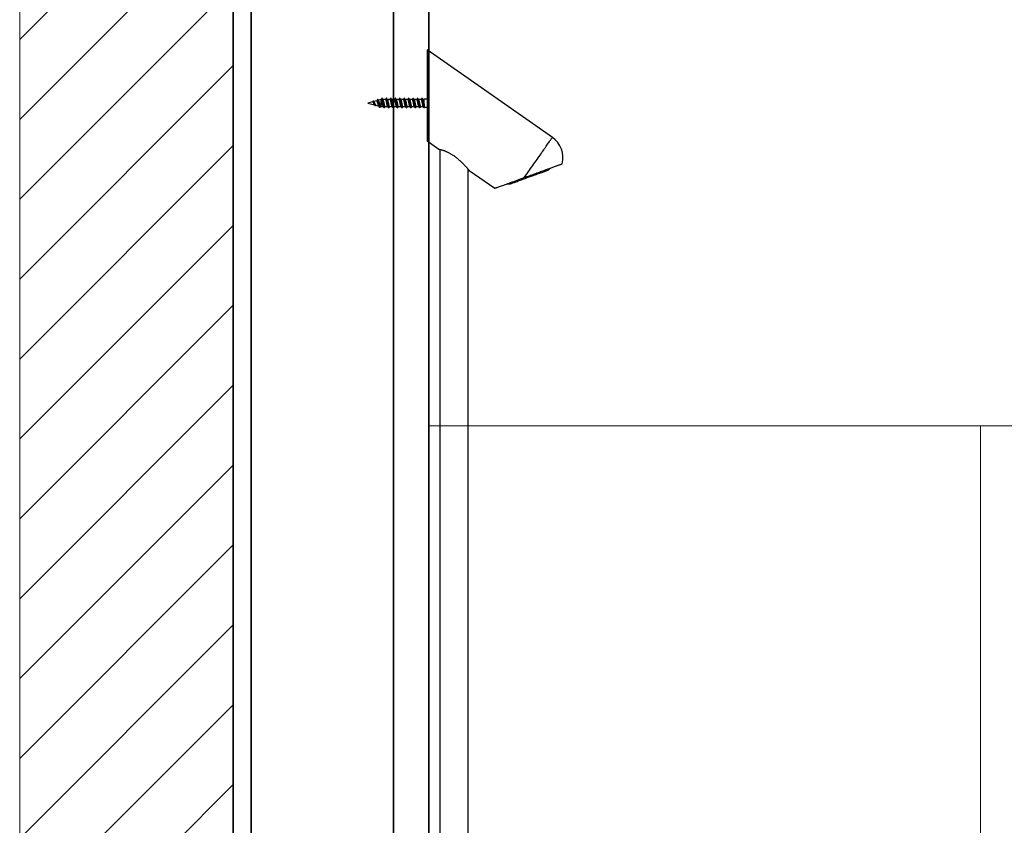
# Model space of a CAD drawing. Header units: millimetres. Extents: x 15214 to 140083, y -437840 to -79279.
# Tile 39 of 64: x 36692 to 36747, y -198257 to -198212. Entities that reach past the tile are written whole.
import ezdxf

# ---------------------------------------------------------------- set-up
doc = ezdxf.new("R2010")
doc.units = ezdxf.units.MM
for name, color, linetype, lineweight in [('0-ZABUDOWA GK-MDF', 54, 'Continuous', 35), ('1_POSADZKA PODZIAŁY', 151, 'Continuous', 0), ('A_wymiary', 7, 'Continuous', 5), ('Hatch', 4, 'Continuous', 5), ('Sciany', 2, 'Continuous', 35), ('WYMIAROWANIE', 1, 'Continuous', 13)]:
    doc.layers.add(name, color=color, linetype=linetype, lineweight=lineweight)
doc.layers.add('C-wypos-sanitarne', color=1, linetype='Continuous')

# ---------------------------------------------------------------- blocks, each defined once
blk = doc.blocks.new('ZESTAW PRYSZNICOWY BOK')
at = {"layer": 'C-wypos-sanitarne'}
for p, q in [((35952.71, -196231.78), (35882.3, -196182.47)), ((35882.3, -196182.47), (35882.3, -196233.74)), ((35851.66, -196211.76), (35849, -196212.47)), ((35849, -196212.47), (35852.77, -196213.48)), ((35851.8, -196211.52), (35851.58, -196211.78)), ((35852.42, -196211.83), (35852.21, -196211.55)), ((35854.01, -196211.13), (35852.25, -196211.6)), ((35853.39, -196213.91), (35853.54, -196213.69)), ((35853.4, -196213.65), (35855.12, -196214.11)), ((35856.46, -196210.47), (35854.84, -196210.91)), ((35856.06, -196214.36), (35856.46, -196214.47)), ((35856.52, -196210.47), (35856.46, -196210.47)), ((35856.46, -196214.47), (35856.46, -196210.47)), ((35856.46, -196214.47), (35857.7, -196214.47)), ((35859.02, -196210.47), (35857.45, -196210.47)), ((35858.63, -196214.47), (35860.2, -196214.47)), ((35861.52, -196210.47), (35859.95, -196210.47)), ((35861.13, -196214.47), (35862.7, -196214.47)), ((35864.02, -196210.47), (35862.45, -196210.47)), ((35863.63, -196214.47), (35865.2, -196214.47)), ((35866.52, -196210.47), (35864.95, -196210.47)), ((35866.13, -196214.47), (35867.7, -196214.47)), ((35869.02, -196210.47), (35867.45, -196210.47)), ((35868.63, -196214.47), (35870.2, -196214.47)), ((35871.52, -196210.47), (35869.95, -196210.47)), ((35871.13, -196214.47), (35872.7, -196214.47)), ((35874.02, -196210.47), (35872.45, -196210.47)), ((35873.63, -196214.47), (35875.2, -196214.47)), ((35876.52, -196210.47), (35874.95, -196210.47)), ((35876.13, -196214.47), (35877.7, -196214.47)), ((35879.02, -196210.47), (35877.45, -196210.47)), ((35878.63, -196214.47), (35880.2, -196214.47)), ((35880.53, -196210.47), (35879.95, -196210.47)), ((35880.7, -196210.17), (35880.53, -196210.47)), ((35880.53, -196212.56), (35880.53, -196210.47)), ((35882.3, -196210.17), (35880.7, -196210.17)), ((35880.7, -196214.3), (35880.7, -196210.17)), ((35880.96, -196214.77), (35880.7, -196215.22)), ((35880.96, -196214.77), (35882.3, -196214.77)), ((35882.3, -196233.74), (35888.9, -196238.37)), ((35889.4, -196238.47), (35889.4, -196694.44)), ((35905.4, -196694.48), (35905.4, -196249.68)), ((35905.9, -196250.27), (35920.32, -196260.37)), ((35950.18, -196250.14), (35951.52, -196249.01)), ((35927.09, -196257.91), (35928.84, -196257.91))]:
    blk.add_line(p, q, dxfattribs=at)
for points in [[(35936.92, -196254.33), (35937.5, -196253.5), (35938.09, -196252.66), (35938.69, -196251.81), (35939.29, -196250.95), (35939.89, -196250.09), (35940.5, -196249.22), (35941.1, -196248.36), (35941.71, -196247.49), (35942.31, -196246.63), (35942.91, -196245.78), (35943.5, -196244.93), (35944.08, -196244.1), (35944.66, -196243.27), (35945.23, -196242.46), (35945.78, -196241.67), (35946.32, -196240.9), (35946.85, -196240.14), (35947.36, -196239.41), (35947.86, -196238.71), (35948.34, -196238.02), (35948.79, -196237.37), (35949.23, -196236.75), (35949.65, -196236.15), (35950.04, -196235.59), (35950.41, -196235.07), (35950.75, -196234.58), (35951.07, -196234.12), (35951.36, -196233.7), (35951.63, -196233.32), (35951.86, -196232.99), (35952.07, -196232.69), (35952.25, -196232.43), (35952.4, -196232.21), (35952.53, -196232.04), (35952.62, -196231.91), (35952.68, -196231.82), (35952.71, -196231.78), (35952.71, -196231.78)], [(35940.83, -196253.54), (35940.8, -196253.55), (35940.66, -196253.6), (35940.49, -196253.67), (35940.28, -196253.74), (35940.04, -196253.83), (35939.78, -196253.93), (35939.51, -196254.02), (35939.24, -196254.12), (35938.98, -196254.22), (35938.74, -196254.3), (35938.53, -196254.38), (35938.35, -196254.44), (35938.22, -196254.49), (35938.19, -196254.51)], [(35940.83, -196253.54), (35941.56, -196253.28), (35942.27, -196253.02), (35942.98, -196252.76), (35943.66, -196252.51), (35944.33, -196252.27), (35944.97, -196252.03), (35945.59, -196251.81), (35946.18, -196251.6), (35946.74, -196251.39), (35947.26, -196251.2), (35947.75, -196251.03), (35948.19, -196250.86), (35948.6, -196250.72), (35948.96, -196250.58), (35949.28, -196250.47), (35949.55, -196250.37), (35949.77, -196250.29), (35949.95, -196250.22), (35950.08, -196250.18), (35950.15, -196250.15), (35950.18, -196250.14)], [(35920.32, -196260.37), (35920.33, -196260.37), (35920.38, -196260.35), (35920.48, -196260.31), (35920.63, -196260.26), (35920.83, -196260.18), (35921.08, -196260.09), (35921.37, -196259.99), (35921.72, -196259.86), (35922.11, -196259.72), (35922.55, -196259.56), (35923.03, -196259.38), (35923.56, -196259.19), (35924.13, -196258.98), (35924.75, -196258.76), (35925.4, -196258.52), (35926.1, -196258.27), (35926.83, -196258), (35927.6, -196257.72), (35928.41, -196257.43), (35929.24, -196257.12), (35930.11, -196256.8), (35931.01, -196256.48), (35931.94, -196256.14), (35932.89, -196255.79), (35933.87, -196255.44), (35934.87, -196255.07), (35935.89, -196254.7), (35936.92, -196254.33)], [(35928.84, -196257.91), (35928.87, -196257.9), (35928.94, -196257.87), (35929.07, -196257.82), (35929.24, -196257.76), (35929.47, -196257.68), (35929.74, -196257.58), (35930.06, -196257.46), (35930.42, -196257.33), (35930.83, -196257.18), (35931.27, -196257.02), (35931.76, -196256.84), (35932.28, -196256.65), (35932.84, -196256.45), (35933.43, -196256.24), (35934.05, -196256.01), (35934.69, -196255.78), (35935.36, -196255.53), (35936.04, -196255.29), (35936.74, -196255.03), (35937.46, -196254.77), (35938.19, -196254.51)]]:
    blk.add_lwpolyline(points, dxfattribs=at)
blk.add_arc((35944.68, -196243.24), 14, 346.3186, 55, dxfattribs=at)
for points, knots in [([(35856.85, -196209.81), (35856.75, -196209.98), (35856.62, -196210.2), (35856.48, -196210.42), (35856.45, -196210.47)], [0, 0, 0, 0, 0.745869, 1, 1, 1, 1]), ([(35858.3, -196215.12), (35858.28, -196215.16), (35858.22, -196215.25), (35858.13, -196215.21), (35858.04, -196215.03), (35857.94, -196214.7), (35857.85, -196214.24), (35857.75, -196213.69), (35857.66, -196213.06), (35857.56, -196212.4), (35857.47, -196211.74), (35857.37, -196211.13), (35857.28, -196210.59), (35857.18, -196210.16), (35857.09, -196209.86), (35856.99, -196209.72), (35856.91, -196209.7), (35856.86, -196209.8), (35856.85, -196209.83)], [0, 0, 0, 0, 0.047069, 0.112623, 0.178135, 0.243617, 0.309181, 0.37464, 0.440184, 0.505711, 0.571181, 0.636744, 0.702211, 0.767746, 0.833291, 0.898748, 0.96431, 1, 1, 1, 1]), ([(35857.52, -196210.59), (35857.44, -196210.46), (35857.28, -196210.19), (35857.12, -196209.93), (35857.04, -196209.79)], [0, 0, 0, 0, 0.497478, 1, 1, 1, 1]), ([(35859.35, -196209.81), (35859.25, -196209.97), (35859.12, -196210.19), (35858.98, -196210.41), (35858.95, -196210.47)], [0, 0, 0, 0, 0.739231, 1, 1, 1, 1]), ([(35860.79, -196215.14), (35860.76, -196215.18), (35860.7, -196215.25), (35860.61, -196215.18), (35860.51, -196214.96), (35860.42, -196214.59), (35860.32, -196214.11), (35860.23, -196213.53), (35860.13, -196212.89), (35860.04, -196212.23), (35859.94, -196211.58), (35859.85, -196210.98), (35859.75, -196210.47), (35859.66, -196210.07), (35859.56, -196209.81), (35859.47, -196209.71), (35859.4, -196209.71), (35859.36, -196209.8), (35859.35, -196209.82)], [0, 0, 0, 0, 0.057204, 0.123378, 0.189599, 0.255717, 0.321938, 0.38811, 0.454267, 0.520486, 0.586612, 0.652826, 0.719011, 0.78515, 0.851381, 0.917507, 0.983706, 1, 1, 1, 1]), ([(35860.02, -196210.59), (35859.94, -196210.46), (35859.78, -196210.2), (35859.62, -196209.93), (35859.55, -196209.8)], [0, 0, 0, 0, 0.497828, 1, 1, 1, 1]), ([(35861.85, -196209.8), (35861.79, -196209.91), (35861.68, -196210.1), (35861.53, -196210.34), (35861.47, -196210.45), (35861.46, -196210.47)], [0, 0, 0, 0, 0.521699, 0.913579, 1, 1, 1, 1]), ([(35863.3, -196215.13), (35863.29, -196215.14), (35863.25, -196215.23), (35863.18, -196215.24), (35863.09, -196215.14), (35862.99, -196214.87), (35862.89, -196214.48), (35862.8, -196213.97), (35862.7, -196213.37), (35862.61, -196212.72), (35862.51, -196212.06), (35862.42, -196211.42), (35862.32, -196210.84), (35862.23, -196210.35), (35862.13, -196209.99), (35862.04, -196209.77), (35861.94, -196209.69), (35861.88, -196209.77), (35861.85, -196209.81)], [0, 0, 0, 0, 0.0138957, 0.0798061, 0.1456314, 0.2115631, 0.2774111, 0.3432937, 0.4092122, 0.4750343, 0.5409618, 0.6068283, 0.6726892, 0.7386147, 0.8044389, 0.8703566, 0.9362419, 1, 1, 1, 1]), ([(35862.52, -196210.59), (35862.44, -196210.46), (35862.28, -196210.2), (35862.13, -196209.94), (35862.05, -196209.8)], [0, 0, 0, 0, 0.497763, 1, 1, 1, 1]), ([(35864.35, -196209.8), (35864.26, -196209.96), (35864.12, -196210.19), (35863.99, -196210.41), (35863.95, -196210.47)], [0, 0, 0, 0, 0.736438, 1, 1, 1, 1]), ([(35865.79, -196215.13), (35865.78, -196215.15), (35865.73, -196215.24), (35865.66, -196215.23), (35865.56, -196215.08), (35865.47, -196214.78), (35865.37, -196214.36), (35865.28, -196213.82), (35865.18, -196213.2), (35865.08, -196212.55), (35864.99, -196211.89), (35864.89, -196211.26), (35864.8, -196210.7), (35864.7, -196210.25), (35864.61, -196209.92), (35864.51, -196209.74), (35864.43, -196209.69), (35864.38, -196209.78), (35864.35, -196209.81)], [0, 0, 0, 0, 0.027471, 0.093788, 0.160002, 0.226289, 0.29258, 0.358789, 0.425105, 0.49133, 0.557602, 0.623912, 0.690111, 0.756423, 0.822666, 0.888922, 0.955233, 1, 1, 1, 1]), ([(35865.01, -196210.58), (35864.93, -196210.45), (35864.78, -196210.19), (35864.62, -196209.93), (35864.54, -196209.79)], [0, 0, 0, 0, 0.498328, 1, 1, 1, 1]), ([(35866.85, -196209.8), (35866.75, -196209.97), (35866.62, -196210.19), (35866.49, -196210.41), (35866.45, -196210.47)], [0, 0, 0, 0, 0.736385, 1, 1, 1, 1]), ([(35868.3, -196215.12), (35868.27, -196215.16), (35868.22, -196215.25), (35868.13, -196215.2), (35868.04, -196215.02), (35867.94, -196214.68), (35867.85, -196214.23), (35867.75, -196213.67), (35867.66, -196213.04), (35867.56, -196212.38), (35867.46, -196211.72), (35867.37, -196211.11), (35867.27, -196210.57), (35867.18, -196210.15), (35867.08, -196209.85), (35866.99, -196209.71), (35866.91, -196209.7), (35866.87, -196209.79), (35866.85, -196209.82)], [0, 0, 0, 0, 0.047931, 0.113869, 0.179773, 0.245637, 0.311589, 0.377433, 0.443356, 0.509278, 0.575132, 0.64108, 0.706938, 0.772854, 0.838786, 0.904629, 0.970578, 1, 1, 1, 1]), ([(35867.52, -196210.59), (35867.44, -196210.46), (35867.28, -196210.2), (35867.13, -196209.94), (35867.05, -196209.81)], [0, 0, 0, 0, 0.498162, 1, 1, 1, 1]), ([(35869.36, -196209.79), (35869.26, -196209.96), (35869.13, -196210.18), (35868.99, -196210.41), (35868.95, -196210.47)], [0, 0, 0, 0, 0.728374, 1, 1, 1, 1]), ([(35870.8, -196215.14), (35870.76, -196215.18), (35870.7, -196215.25), (35870.61, -196215.17), (35870.51, -196214.95), (35870.42, -196214.58), (35870.32, -196214.09), (35870.23, -196213.51), (35870.13, -196212.87), (35870.04, -196212.21), (35869.94, -196211.56), (35869.85, -196210.96), (35869.75, -196210.45), (35869.65, -196210.06), (35869.56, -196209.8), (35869.46, -196209.71), (35869.4, -196209.71), (35869.36, -196209.79), (35869.36, -196209.8)], [0, 0, 0, 0, 0.065498, 0.131722, 0.198002, 0.264177, 0.330452, 0.396685, 0.462888, 0.529173, 0.595353, 0.661627, 0.727869, 0.794064, 0.860349, 0.926536, 0.992789, 1, 1, 1, 1]), ([(35870.01, -196210.58), (35869.93, -196210.45), (35869.77, -196210.18), (35869.62, -196209.92), (35869.54, -196209.79)], [0, 0, 0, 0, 0.497855, 1, 1, 1, 1]), ([(35871.85, -196209.8), (35871.77, -196209.95), (35871.63, -196210.17), (35871.5, -196210.39), (35871.45, -196210.47)], [0, 0, 0, 0, 0.639382, 1, 1, 1, 1]), ([(35873.29, -196215.13), (35873.29, -196215.15), (35873.25, -196215.23), (35873.18, -196215.24), (35873.08, -196215.13), (35872.99, -196214.86), (35872.89, -196214.46), (35872.8, -196213.95), (35872.7, -196213.35), (35872.61, -196212.7), (35872.51, -196212.04), (35872.42, -196211.4), (35872.32, -196210.82), (35872.23, -196210.34), (35872.13, -196209.98), (35872.03, -196209.76), (35871.94, -196209.69), (35871.88, -196209.77), (35871.85, -196209.81)], [0, 0, 0, 0, 0.013885, 0.079923, 0.145871, 0.211927, 0.277904, 0.343904, 0.409956, 0.475896, 0.541944, 0.607942, 0.673925, 0.739976, 0.805925, 0.871965, 0.93798, 1, 1, 1, 1]), ([(35872.52, -196210.59), (35872.44, -196210.46), (35872.28, -196210.2), (35872.12, -196209.93), (35872.05, -196209.8)], [0, 0, 0, 0, 0.497893, 1, 1, 1, 1]), ([(35874.36, -196209.79), (35874.26, -196209.95), (35874.13, -196210.18), (35873.99, -196210.41), (35873.95, -196210.47)], [0, 0, 0, 0, 0.721815, 1, 1, 1, 1]), ([(35875.8, -196215.11), (35875.78, -196215.15), (35875.73, -196215.24), (35875.65, -196215.22), (35875.56, -196215.08), (35875.46, -196214.77), (35875.37, -196214.34), (35875.27, -196213.8), (35875.18, -196213.18), (35875.08, -196212.53), (35874.99, -196211.87), (35874.89, -196211.24), (35874.8, -196210.69), (35874.7, -196210.23), (35874.61, -196209.91), (35874.51, -196209.73), (35874.43, -196209.69), (35874.38, -196209.78), (35874.36, -196209.81)], [0, 0, 0, 0, 0.035402, 0.101548, 0.167591, 0.233705, 0.299825, 0.365864, 0.432002, 0.498059, 0.564165, 0.630296, 0.696326, 0.762465, 0.828544, 0.89462, 0.96076, 1, 1, 1, 1]), ([(35875.02, -196210.59), (35874.94, -196210.45), (35874.78, -196210.19), (35874.62, -196209.92), (35874.54, -196209.79)], [0, 0, 0, 0, 0.497509, 1, 1, 1, 1]), ([(35876.85, -196209.81), (35876.75, -196209.97), (35876.62, -196210.19), (35876.48, -196210.41), (35876.45, -196210.47)], [0, 0, 0, 0, 0.7383705, 1, 1, 1, 1]), ([(35878.29, -196215.13), (35878.27, -196215.17), (35878.21, -196215.25), (35878.13, -196215.2), (35878.03, -196215.01), (35877.94, -196214.67), (35877.84, -196214.21), (35877.75, -196213.64), (35877.65, -196213.01), (35877.56, -196212.35), (35877.46, -196211.7), (35877.37, -196211.09), (35877.27, -196210.56), (35877.18, -196210.14), (35877.08, -196209.84), (35876.99, -196209.71), (35876.91, -196209.71), (35876.86, -196209.8), (35876.85, -196209.83)], [0, 0, 0, 0, 0.045082, 0.111236, 0.177362, 0.24344, 0.309613, 0.375678, 0.441816, 0.507959, 0.574023, 0.640201, 0.706276, 0.7724, 0.838553, 0.904614, 0.97078, 1, 1, 1, 1]), ([(35877.52, -196210.59), (35877.44, -196210.46), (35877.28, -196210.2), (35877.12, -196209.93), (35877.05, -196209.8)], [0, 0, 0, 0, 0.49788, 1, 1, 1, 1]), ([(35879.35, -196209.8), (35879.26, -196209.96), (35879.12, -196210.19), (35878.99, -196210.41), (35878.95, -196210.47)], [0, 0, 0, 0, 0.7248808, 1, 1, 1, 1]), ([(35880.7, -196215.22), (35880.67, -196215.21), (35880.6, -196215.17), (35880.51, -196214.93), (35880.41, -196214.56), (35880.32, -196214.07), (35880.22, -196213.49), (35880.13, -196212.84), (35880.03, -196212.18), (35879.94, -196211.54), (35879.84, -196210.94), (35879.75, -196210.44), (35879.65, -196210.05), (35879.56, -196209.79), (35879.46, -196209.7), (35879.39, -196209.72), (35879.36, -196209.8), (35879.35, -196209.81)], [0, 0, 0, 0, 0.070744, 0.141551, 0.2123, 0.283087, 0.353854, 0.42459, 0.495412, 0.566125, 0.636922, 0.70772, 0.778434, 0.849257, 0.91998, 0.990764, 1, 1, 1, 1]), ([(35880.02, -196210.59), (35879.94, -196210.46), (35879.78, -196210.2), (35879.62, -196209.93), (35879.54, -196209.8)], [0, 0, 0, 0, 0.497589, 1, 1, 1, 1]), ([(35852.69, -196213.36), (35852.67, -196213.34), (35852.61, -196213.27), (35852.5, -196213.05), (35852.37, -196212.72), (35852.23, -196212.39), (35852.08, -196212.09), (35851.94, -196211.87), (35851.8, -196211.74), (35851.71, -196211.76), (35851.67, -196211.76)], [0, 0, 0, 0, 0.053216, 0.202675, 0.34687, 0.488921, 0.62679, 0.759441, 0.887842, 1, 1, 1, 1]), ([(35853.39, -196213.88), (35853.36, -196213.93), (35853.3, -196214.03), (35853.2, -196214.04), (35853.09, -196213.95), (35852.98, -196213.74), (35852.87, -196213.44), (35852.76, -196213.09), (35852.65, -196212.72), (35852.53, -196212.33), (35852.42, -196211.98), (35852.29, -196211.68), (35852.17, -196211.47), (35852.04, -196211.37), (35851.91, -196211.39), (35851.83, -196211.5), (35851.8, -196211.54)], [0, 0, 0, 0, 0.0641905, 0.1420749, 0.2202896, 0.2991759, 0.3783823, 0.4491989, 0.520518, 0.5920089, 0.6637958, 0.7355298, 0.8073262, 0.8788076, 0.9494642, 1, 1, 1, 1]), ([(35852.41, -196211.84), (35852.44, -196211.88), (35852.52, -196211.98), (35852.65, -196212.25), (35852.8, -196212.6), (35852.95, -196212.97), (35853.09, -196213.3), (35853.24, -196213.53), (35853.34, -196213.65), (35853.4, -196213.64), (35853.41, -196213.64)], [0, 0, 0, 0, 0.078397, 0.217451, 0.360353, 0.507987, 0.659971, 0.815398, 0.975614, 1, 1, 1, 1]), ([(35852.68, -196213.36), (35852.74, -196213.44), (35852.88, -196213.62), (35853.01, -196213.8), (35853.08, -196213.91)], [0, 0, 0, 0, 0.4468699, 1, 1, 1, 1]), ([(35854.36, -196210.53), (35854.25, -196210.71), (35854.12, -196210.92), (35853.97, -196211.11), (35853.95, -196211.14)], [0, 0, 0, 0, 0.832822, 1, 1, 1, 1]), ([(35855.07, -196214.03), (35855.06, -196214.01), (35855, -196213.92), (35854.9, -196213.65), (35854.77, -196213.19), (35854.64, -196212.65), (35854.51, -196212.12), (35854.38, -196211.65), (35854.25, -196211.31), (35854.13, -196211.12), (35854.05, -196211.14), (35854.02, -196211.14)], [0, 0, 0, 0, 0.042716, 0.174654, 0.303851, 0.430397, 0.554359, 0.675971, 0.795221, 0.912121, 1, 1, 1, 1]), ([(35855.82, -196214.9), (35855.82, -196214.9), (35855.79, -196214.99), (35855.72, -196215), (35855.61, -196214.92), (35855.5, -196214.64), (35855.4, -196214.26), (35855.31, -196213.79), (35855.21, -196213.26), (35855.11, -196212.68), (35855.01, -196212.1), (35854.9, -196211.55), (35854.8, -196211.07), (35854.69, -196210.7), (35854.58, -196210.47), (35854.47, -196210.4), (35854.39, -196210.49), (35854.35, -196210.54)], [0, 0, 0, 0, 0.002464, 0.082181, 0.162175, 0.242446, 0.310482, 0.378752, 0.447252, 0.516017, 0.585044, 0.654347, 0.72397, 0.79391, 0.864165, 0.934788, 1, 1, 1, 1]), ([(35854.95, -196211.08), (35854.93, -196211.05), (35854.81, -196210.87), (35854.7, -196210.69), (35854.6, -196210.54)], [0, 0, 0, 0, 0.187266, 1, 1, 1, 1]), ([(35854.94, -196211.08), (35854.95, -196211.1), (35855.01, -196211.16), (35855.12, -196211.45), (35855.26, -196211.92), (35855.41, -196212.5), (35855.55, -196213.09), (35855.67, -196213.54), (35855.76, -196213.85), (35855.83, -196214.05), (35855.9, -196214.2), (35855.98, -196214.31), (35856.03, -196214.36), (35856.06, -196214.36), (35856.06, -196214.36)], [0, 0, 0, 0, 0.024115, 0.144069, 0.266521, 0.391393, 0.518696, 0.648469, 0.713996, 0.781346, 0.848203, 0.916921, 0.985123, 1, 1, 1, 1]), ([(35855.07, -196214.03), (35855.16, -196214.17), (35855.35, -196214.46), (35855.53, -196214.75), (35855.62, -196214.9)], [0, 0, 0, 0, 0.507369, 1, 1, 1, 1]), ([(35855.82, -196214.9), (35855.9, -196214.77), (35856.01, -196214.6), (35856.12, -196214.43), (35856.15, -196214.39)], [0, 0, 0, 0, 0.754614, 1, 1, 1, 1]), ([(35857.63, -196214.36), (35857.61, -196214.32), (35857.57, -196214.24), (35857.5, -196214.05), (35857.43, -196213.81), (35857.36, -196213.53), (35857.29, -196213.23), (35857.23, -196212.89), (35857.16, -196212.55), (35857.09, -196212.21), (35857.02, -196211.87), (35856.95, -196211.55), (35856.88, -196211.26), (35856.81, -196211), (35856.75, -196210.79), (35856.68, -196210.62), (35856.61, -196210.52), (35856.55, -196210.47), (35856.52, -196210.48), (35856.52, -196210.48)], [0, 0, 0, 0, 0.05807, 0.118509, 0.180696, 0.24113, 0.303311, 0.363761, 0.425951, 0.486387, 0.548559, 0.609013, 0.671202, 0.731636, 0.793828, 0.854262, 0.916457, 0.980989, 1, 1, 1, 1]), ([(35857.51, -196210.59), (35857.52, -196210.6), (35857.56, -196210.65), (35857.61, -196210.79), (35857.68, -196210.99), (35857.75, -196211.25), (35857.82, -196211.54), (35857.88, -196211.86), (35857.95, -196212.2), (35858.02, -196212.54), (35858.09, -196212.88), (35858.16, -196213.22), (35858.23, -196213.52), (35858.29, -196213.8), (35858.36, -196214.04), (35858.43, -196214.23), (35858.5, -196214.37), (35858.57, -196214.46), (35858.61, -196214.46), (35858.63, -196214.47)], [0, 0, 0, 0, 0.025661, 0.085989, 0.148063, 0.208385, 0.270456, 0.330786, 0.392859, 0.453179, 0.515244, 0.575586, 0.637654, 0.697976, 0.760052, 0.820371, 0.88244, 0.942767, 1, 1, 1, 1]), ([(35857.63, -196214.36), (35857.69, -196214.45), (35857.85, -196214.71), (35858, -196214.98), (35858.1, -196215.14)], [0, 0, 0, 0, 0.370411, 1, 1, 1, 1]), ([(35858.3, -196215.14), (35858.39, -196214.99), (35858.52, -196214.77), (35858.65, -196214.55), (35858.7, -196214.47)], [0, 0, 0, 0, 0.663314, 1, 1, 1, 1]), ([(35860.14, -196214.36), (35860.12, -196214.34), (35860.09, -196214.29), (35860.03, -196214.14), (35859.96, -196213.93), (35859.89, -196213.67), (35859.83, -196213.37), (35859.76, -196213.05), (35859.69, -196212.71), (35859.62, -196212.37), (35859.55, -196212.03), (35859.48, -196211.7), (35859.42, -196211.39), (35859.35, -196211.12), (35859.28, -196210.88), (35859.21, -196210.7), (35859.14, -196210.56), (35859.08, -196210.48), (35859.03, -196210.48), (35859.02, -196210.47)], [0, 0, 0, 0, 0.032607, 0.094516, 0.154682, 0.216589, 0.276756, 0.338652, 0.398819, 0.460729, 0.520897, 0.582787, 0.642958, 0.704866, 0.765025, 0.826931, 0.887095, 0.949006, 1, 1, 1, 1]), ([(35860.01, -196210.58), (35860.03, -196210.62), (35860.08, -196210.7), (35860.14, -196210.88), (35860.21, -196211.11), (35860.28, -196211.38), (35860.35, -196211.69), (35860.42, -196212.02), (35860.48, -196212.36), (35860.55, -196212.7), (35860.62, -196213.04), (35860.69, -196213.36), (35860.76, -196213.66), (35860.83, -196213.92), (35860.9, -196214.14), (35860.96, -196214.3), (35861.03, -196214.42), (35861.09, -196214.47), (35861.12, -196214.47), (35861.13, -196214.46)], [0, 0, 0, 0, 0.052815, 0.114947, 0.17533, 0.237463, 0.297832, 0.35997, 0.42034, 0.48248, 0.542858, 0.60499, 0.665367, 0.727502, 0.787874, 0.849998, 0.910384, 0.972519, 1, 1, 1, 1]), ([(35860.13, -196214.36), (35860.19, -196214.46), (35860.35, -196214.72), (35860.51, -196214.99), (35860.61, -196215.15)], [0, 0, 0, 0, 0.373217, 1, 1, 1, 1]), ([(35860.79, -196215.15), (35860.87, -196215.02), (35861, -196214.79), (35861.14, -196214.57), (35861.2, -196214.47)], [0, 0, 0, 0, 0.582045, 1, 1, 1, 1]), ([(35862.63, -196214.36), (35862.63, -196214.36), (35862.61, -196214.33), (35862.56, -196214.22), (35862.5, -196214.04), (35862.43, -196213.79), (35862.36, -196213.52), (35862.29, -196213.21), (35862.22, -196212.88), (35862.15, -196212.53), (35862.09, -196212.19), (35862.02, -196211.85), (35861.95, -196211.54), (35861.88, -196211.24), (35861.81, -196210.99), (35861.74, -196210.78), (35861.67, -196210.62), (35861.61, -196210.51), (35861.55, -196210.47), (35861.52, -196210.48), (35861.52, -196210.48)], [0, 0, 0, 0, 0.001404, 0.061768, 0.123883, 0.184241, 0.246352, 0.30672, 0.368838, 0.429191, 0.491314, 0.551668, 0.613777, 0.674139, 0.736255, 0.796612, 0.858714, 0.919081, 0.981197, 1, 1, 1, 1]), ([(35862.52, -196210.59), (35862.52, -196210.6), (35862.55, -196210.64), (35862.61, -196210.77), (35862.67, -196210.98), (35862.74, -196211.23), (35862.81, -196211.52), (35862.88, -196211.84), (35862.95, -196212.18), (35863.02, -196212.52), (35863.09, -196212.87), (35863.15, -196213.2), (35863.22, -196213.51), (35863.29, -196213.79), (35863.36, -196214.03), (35863.43, -196214.22), (35863.5, -196214.36), (35863.56, -196214.45), (35863.61, -196214.47), (35863.63, -196214.47)], [0, 0, 0, 0, 0.019465, 0.081667, 0.142112, 0.204302, 0.264746, 0.326934, 0.387381, 0.449567, 0.510002, 0.572204, 0.632642, 0.694846, 0.755281, 0.817466, 0.877912, 0.94011, 1, 1, 1, 1]), ([(35862.63, -196214.36), (35862.7, -196214.47), (35862.86, -196214.73), (35863.01, -196214.99), (35863.1, -196215.14)], [0, 0, 0, 0, 0.429851, 1, 1, 1, 1]), ([(35863.3, -196215.14), (35863.37, -196215.01), (35863.51, -196214.78), (35863.64, -196214.56), (35863.7, -196214.47)], [0, 0, 0, 0, 0.591299, 1, 1, 1, 1]), ([(35865.14, -196214.37), (35865.13, -196214.34), (35865.09, -196214.29), (35865.03, -196214.13), (35864.96, -196213.91), (35864.89, -196213.65), (35864.82, -196213.36), (35864.75, -196213.03), (35864.69, -196212.7), (35864.62, -196212.35), (35864.55, -196212.01), (35864.48, -196211.68), (35864.41, -196211.38), (35864.34, -196211.1), (35864.28, -196210.87), (35864.21, -196210.69), (35864.14, -196210.56), (35864.07, -196210.48), (35864.03, -196210.48), (35864.02, -196210.48)], [0, 0, 0, 0, 0.03947, 0.099475, 0.161223, 0.221216, 0.282948, 0.342959, 0.404704, 0.464707, 0.52643, 0.586445, 0.648185, 0.708189, 0.769935, 0.829925, 0.891669, 0.951675, 1, 1, 1, 1]), ([(35865.01, -196210.57), (35865.03, -196210.61), (35865.07, -196210.68), (35865.14, -196210.87), (35865.21, -196211.1), (35865.28, -196211.37), (35865.34, -196211.67), (35865.41, -196212), (35865.48, -196212.34), (35865.55, -196212.69), (35865.62, -196213.02), (35865.69, -196213.35), (35865.75, -196213.64), (35865.82, -196213.91), (35865.89, -196214.12), (35865.96, -196214.3), (35866.03, -196214.41), (35866.09, -196214.47), (35866.12, -196214.46), (35866.13, -196214.46)], [0, 0, 0, 0, 0.057945, 0.11784, 0.179471, 0.239353, 0.300983, 0.360871, 0.422517, 0.482402, 0.544024, 0.603906, 0.665549, 0.725437, 0.787069, 0.846958, 0.908588, 0.968481, 1, 1, 1, 1]), ([(35865.14, -196214.37), (35865.2, -196214.46), (35865.35, -196214.72), (35865.51, -196214.99), (35865.61, -196215.15)], [0, 0, 0, 0, 0.374087, 1, 1, 1, 1]), ([(35865.79, -196215.15), (35865.87, -196215.02), (35866, -196214.79), (35866.14, -196214.56), (35866.2, -196214.47)], [0, 0, 0, 0, 0.5890389, 1, 1, 1, 1]), ([(35867.63, -196214.36), (35867.63, -196214.36), (35867.61, -196214.32), (35867.56, -196214.21), (35867.49, -196214.02), (35867.42, -196213.78), (35867.35, -196213.5), (35867.29, -196213.19), (35867.22, -196212.86), (35867.15, -196212.52), (35867.08, -196212.17), (35867.01, -196211.84), (35866.94, -196211.52), (35866.88, -196211.23), (35866.81, -196210.98), (35866.74, -196210.77), (35866.67, -196210.61), (35866.6, -196210.51), (35866.55, -196210.47), (35866.52, -196210.47), (35866.52, -196210.48)], [0, 0, 0, 0, 0.0016, 0.063857, 0.124361, 0.186625, 0.247123, 0.309382, 0.369888, 0.432155, 0.492637, 0.55489, 0.615413, 0.677659, 0.738172, 0.800425, 0.860927, 0.923186, 0.983692, 1, 1, 1, 1]), ([(35867.51, -196210.59), (35867.52, -196210.6), (35867.55, -196210.64), (35867.6, -196210.77), (35867.67, -196210.97), (35867.74, -196211.22), (35867.81, -196211.51), (35867.88, -196211.82), (35867.94, -196212.16), (35868.01, -196212.5), (35868.08, -196212.85), (35868.15, -196213.18), (35868.22, -196213.49), (35868.29, -196213.77), (35868.35, -196214.01), (35868.42, -196214.21), (35868.49, -196214.36), (35868.56, -196214.44), (35868.61, -196214.48), (35868.63, -196214.47), (35868.63, -196214.47)], [0, 0, 0, 0, 0.017982, 0.078369, 0.140494, 0.200871, 0.26299, 0.323364, 0.38551, 0.44587, 0.508006, 0.568377, 0.630516, 0.690892, 0.753021, 0.813393, 0.875522, 0.935901, 0.998033, 1, 1, 1, 1]), ([(35867.63, -196214.36), (35867.69, -196214.45), (35867.85, -196214.71), (35868, -196214.97), (35868.1, -196215.14)], [0, 0, 0, 0, 0.36996, 1, 1, 1, 1]), ([(35868.3, -196215.14), (35868.37, -196215.01), (35868.51, -196214.78), (35868.64, -196214.56), (35868.7, -196214.47)], [0, 0, 0, 0, 0.592546, 1, 1, 1, 1]), ([(35870.11, -196214.32), (35870.11, -196214.31), (35870.08, -196214.26), (35870.02, -196214.12), (35869.96, -196213.9), (35869.89, -196213.64), (35869.82, -196213.34), (35869.75, -196213.02), (35869.68, -196212.68), (35869.61, -196212.33), (35869.54, -196211.99), (35869.48, -196211.66), (35869.41, -196211.36), (35869.34, -196211.09), (35869.27, -196210.86), (35869.2, -196210.68), (35869.13, -196210.55), (35869.07, -196210.48), (35869.03, -196210.48), (35869.02, -196210.48)], [0, 0, 0, 0, 0.01857, 0.081823, 0.143291, 0.206547, 0.268007, 0.331261, 0.392738, 0.455981, 0.517453, 0.580694, 0.642164, 0.705422, 0.766877, 0.830129, 0.891593, 0.954849, 1, 1, 1, 1]), ([(35870.01, -196210.57), (35870.03, -196210.6), (35870.07, -196210.68), (35870.13, -196210.85), (35870.2, -196211.08), (35870.27, -196211.35), (35870.34, -196211.65), (35870.41, -196211.98), (35870.48, -196212.32), (35870.54, -196212.66), (35870.61, -196213.01), (35870.68, -196213.33), (35870.75, -196213.63), (35870.82, -196213.89), (35870.89, -196214.11), (35870.96, -196214.29), (35871.02, -196214.41), (35871.08, -196214.47), (35871.12, -196214.46), (35871.13, -196214.46)], [0, 0, 0, 0, 0.053143, 0.114814, 0.174738, 0.2364, 0.296314, 0.357982, 0.417924, 0.479575, 0.53951, 0.601158, 0.661093, 0.722762, 0.78268, 0.844341, 0.904269, 0.96594, 1, 1, 1, 1]), ([(35870.11, -196214.32), (35870.11, -196214.33), (35870.15, -196214.39), (35870.26, -196214.56), (35870.43, -196214.84), (35870.54, -196215.03), (35870.6, -196215.14)], [0, 0, 0, 0, 0.017062, 0.276691, 0.592053, 1, 1, 1, 1]), ([(35870.8, -196215.14), (35870.88, -196215.01), (35871.01, -196214.78), (35871.14, -196214.56), (35871.2, -196214.47)], [0, 0, 0, 0, 0.594287, 1, 1, 1, 1]), ([(35872.63, -196214.35), (35872.63, -196214.35), (35872.6, -196214.32), (35872.56, -196214.2), (35872.49, -196214.01), (35872.42, -196213.77), (35872.35, -196213.48), (35872.28, -196213.17), (35872.21, -196212.84), (35872.15, -196212.49), (35872.08, -196212.15), (35872.01, -196211.82), (35871.94, -196211.5), (35871.87, -196211.21), (35871.8, -196210.96), (35871.73, -196210.76), (35871.67, -196210.6), (35871.6, -196210.51), (35871.55, -196210.47), (35871.52, -196210.47), (35871.52, -196210.48)], [0, 0, 0, 0, 0.006251, 0.066735, 0.128978, 0.189457, 0.251689, 0.312172, 0.374405, 0.434882, 0.49712, 0.557609, 0.619847, 0.680327, 0.742572, 0.803044, 0.865277, 0.925759, 0.988, 1, 1, 1, 1]), ([(35872.51, -196210.58), (35872.52, -196210.59), (35872.55, -196210.63), (35872.6, -196210.75), (35872.67, -196210.96), (35872.74, -196211.2), (35872.8, -196211.49), (35872.87, -196211.8), (35872.94, -196212.14), (35873.01, -196212.48), (35873.08, -196212.83), (35873.15, -196213.16), (35873.21, -196213.47), (35873.28, -196213.76), (35873.35, -196214), (35873.42, -196214.2), (35873.49, -196214.35), (35873.56, -196214.44), (35873.6, -196214.48), (35873.63, -196214.47), (35873.63, -196214.47)], [0, 0, 0, 0, 0.0147086, 0.0767718, 0.1370856, 0.1991544, 0.259474, 0.3215242, 0.3818454, 0.4439207, 0.504218, 0.5662878, 0.6265996, 0.6886742, 0.7489814, 0.8110429, 0.8713593, 0.9334299, 0.9937436, 1, 1, 1, 1]), ([(35872.63, -196214.36), (35872.69, -196214.45), (35872.85, -196214.71), (35873, -196214.98), (35873.1, -196215.14)], [0, 0, 0, 0, 0.370598, 1, 1, 1, 1]), ([(35873.29, -196215.15), (35873.37, -196215.01), (35873.5, -196214.79), (35873.64, -196214.56), (35873.7, -196214.47)], [0, 0, 0, 0, 0.581464, 1, 1, 1, 1]), ([(35875.13, -196214.35), (35875.12, -196214.33), (35875.08, -196214.27), (35875.02, -196214.11), (35874.95, -196213.89), (35874.88, -196213.62), (35874.81, -196213.32), (35874.75, -196213), (35874.68, -196212.66), (35874.61, -196212.31), (35874.54, -196211.97), (35874.47, -196211.65), (35874.4, -196211.35), (35874.34, -196211.08), (35874.27, -196210.85), (35874.2, -196210.67), (35874.13, -196210.55), (35874.07, -196210.48), (35874.03, -196210.48), (35874.02, -196210.48)], [0, 0, 0, 0, 0.038788, 0.099261, 0.16149, 0.221957, 0.284172, 0.344649, 0.406887, 0.46734, 0.52958, 0.590035, 0.652273, 0.712744, 0.774971, 0.835434, 0.897661, 0.958134, 1, 1, 1, 1]), ([(35875.01, -196210.58), (35875.03, -196210.61), (35875.07, -196210.68), (35875.13, -196210.84), (35875.2, -196211.07), (35875.27, -196211.34), (35875.34, -196211.63), (35875.4, -196211.96), (35875.47, -196212.3), (35875.54, -196212.65), (35875.61, -196212.99), (35875.68, -196213.31), (35875.75, -196213.61), (35875.82, -196213.88), (35875.88, -196214.1), (35875.95, -196214.28), (35876.02, -196214.4), (35876.08, -196214.47), (35876.12, -196214.46), (35876.13, -196214.46)], [0, 0, 0, 0, 0.046259, 0.106457, 0.168408, 0.228601, 0.290551, 0.350746, 0.41271, 0.472913, 0.534849, 0.595043, 0.657, 0.717206, 0.779151, 0.839354, 0.901303, 0.961505, 1, 1, 1, 1]), ([(35875.13, -196214.35), (35875.19, -196214.45), (35875.35, -196214.71), (35875.5, -196214.98), (35875.6, -196215.14)], [0, 0, 0, 0, 0.37376, 1, 1, 1, 1]), ([(35875.8, -196215.14), (35875.88, -196215), (35876.01, -196214.78), (35876.14, -196214.56), (35876.2, -196214.47)], [0, 0, 0, 0, 0.5934845, 1, 1, 1, 1]), ([(35877.64, -196214.36), (35877.63, -196214.35), (35877.6, -196214.32), (35877.55, -196214.2), (35877.48, -196214), (35877.42, -196213.75), (35877.35, -196213.47), (35877.28, -196213.15), (35877.21, -196212.82), (35877.14, -196212.48), (35877.07, -196212.13), (35877, -196211.8), (35876.94, -196211.48), (35876.87, -196211.2), (35876.8, -196210.95), (35876.73, -196210.75), (35876.66, -196210.6), (35876.59, -196210.5), (35876.55, -196210.46), (35876.52, -196210.47), (35876.52, -196210.47)], [0, 0, 0, 0, 0.012387, 0.074398, 0.134661, 0.196675, 0.256925, 0.318935, 0.379209, 0.441218, 0.501479, 0.563475, 0.62374, 0.685757, 0.746022, 0.808027, 0.868293, 0.930301, 0.990566, 1, 1, 1, 1]), ([(35877.51, -196210.58), (35877.52, -196210.59), (35877.55, -196210.63), (35877.59, -196210.75), (35877.66, -196210.94), (35877.73, -196211.19), (35877.8, -196211.47), (35877.87, -196211.79), (35877.94, -196212.12), (35878.01, -196212.47), (35878.07, -196212.81), (35878.14, -196213.14), (35878.21, -196213.46), (35878.28, -196213.74), (35878.35, -196213.99), (35878.42, -196214.19), (35878.48, -196214.35), (35878.55, -196214.44), (35878.6, -196214.48), (35878.63, -196214.47), (35878.63, -196214.47)], [0, 0, 0, 0, 0.011355, 0.07172, 0.133849, 0.194197, 0.256312, 0.316682, 0.378815, 0.439171, 0.501292, 0.561647, 0.623762, 0.684133, 0.746251, 0.806613, 0.86873, 0.929098, 0.991218, 1, 1, 1, 1]), ([(35877.63, -196214.36), (35877.69, -196214.46), (35877.85, -196214.72), (35878.01, -196214.98), (35878.11, -196215.15)], [0, 0, 0, 0, 0.371561, 1, 1, 1, 1]), ([(35878.29, -196215.15), (35878.37, -196215.02), (35878.5, -196214.79), (35878.64, -196214.57), (35878.7, -196214.47)], [0, 0, 0, 0, 0.580315, 1, 1, 1, 1]), ([(35880.15, -196214.39), (35880.15, -196214.39), (35880.13, -196214.37), (35880.08, -196214.26), (35880.02, -196214.1), (35879.95, -196213.87), (35879.88, -196213.61), (35879.81, -196213.3), (35879.74, -196212.98), (35879.67, -196212.64), (35879.61, -196212.29), (35879.54, -196211.95), (35879.47, -196211.63), (35879.4, -196211.33), (35879.33, -196211.06), (35879.26, -196210.84), (35879.19, -196210.66), (35879.13, -196210.54), (35879.07, -196210.48), (35879.03, -196210.48), (35879.02, -196210.48)], [0, 0, 0, 0, 0.000567, 0.058777, 0.118596, 0.17804, 0.239204, 0.298668, 0.359848, 0.419322, 0.48049, 0.539949, 0.601131, 0.660582, 0.721775, 0.781233, 0.842405, 0.901864, 0.96305, 1, 1, 1, 1]), ([(35880.02, -196210.59), (35880.03, -196210.61), (35880.07, -196210.67), (35880.13, -196210.83), (35880.2, -196211.05), (35880.26, -196211.32), (35880.33, -196211.62), (35880.42, -196212.03), (35880.48, -196212.36), (35880.53, -196212.56)], [0, 0, 0, 0, 0.084014, 0.220207, 0.352544, 0.488699, 0.621039, 0.757213, 1, 1, 1, 1]), ([(35880.11, -196214.32), (35880.17, -196214.42), (35880.32, -196214.66), (35880.47, -196214.92), (35880.57, -196215.08)], [0, 0, 0, 0, 0.376717, 1, 1, 1, 1]), ([(35880.53, -196212.56), (35880.54, -196212.68), (35880.56, -196212.91), (35880.59, -196213.25), (35880.62, -196213.58), (35880.66, -196213.94), (35880.68, -196214.16), (35880.7, -196214.3)], [0, 0, 0, 0, 0.178553, 0.362325, 0.541445, 0.72529, 1, 1, 1, 1]), ([(35880.7, -196214.3), (35880.72, -196214.37), (35880.77, -196214.52), (35880.83, -196214.66), (35880.89, -196214.75), (35880.94, -196214.77), (35880.96, -196214.77)], [0, 0, 0, 0, 0.258476, 0.52442, 0.759417, 1, 1, 1, 1]), ([(35880.8, -196215.06), (35880.84, -196214.98), (35880.9, -196214.89), (35880.96, -196214.79), (35880.97, -196214.77)], [0, 0, 0, 0, 0.782512, 1, 1, 1, 1]), ([(35888.91, -196238.37), (35888.9, -196238.37), (35888.9, -196238.36), (35888.95, -196238.38), (35889.07, -196238.4), (35889.24, -196238.44), (35889.46, -196238.49), (35889.74, -196238.56), (35890.07, -196238.64), (35890.45, -196238.74), (35890.86, -196238.86), (35891.32, -196239.01), (35891.82, -196239.18), (35892.33, -196239.37), (35892.87, -196239.59), (35893.43, -196239.84), (35894.01, -196240.11), (35894.6, -196240.41), (35895.2, -196240.73), (35895.81, -196241.08), (35896.49, -196241.51), (35897.24, -196242), (35898.05, -196242.58), (35898.84, -196243.19), (35899.62, -196243.83), (35900.36, -196244.47), (35901.08, -196245.12), (35901.77, -196245.78), (35902.41, -196246.41), (35902.99, -196247.01), (35903.53, -196247.58), (35904.03, -196248.12), (35904.54, -196248.69), (35904.95, -196249.16), (35905.26, -196249.52), (35905.5, -196249.8), (35905.72, -196250.06), (35905.87, -196250.24), (35905.89, -196250.26), (35905.9, -196250.27)], [0, 0, 0, 0, 0.011024, 0.0346, 0.058177, 0.081198, 0.10422, 0.127919, 0.151618, 0.174473, 0.197328, 0.220863, 0.244397, 0.267011, 0.289627, 0.312862, 0.3361, 0.359443, 0.382787, 0.406661, 0.430536, 0.463417, 0.496305, 0.530128, 0.563955, 0.597567, 0.631178, 0.665486, 0.699791, 0.73042, 0.761045, 0.792402, 0.823751, 0.864698, 0.885651, 0.906599, 0.939259, 0.97278, 1, 1, 1, 1]), ([(35936.92, -196254.33), (35937.39, -196254.16), (35938.33, -196253.81), (35939.76, -196253.29), (35941.19, -196252.77), (35942.62, -196252.25), (35944.03, -196251.74), (35945.41, -196251.24), (35946.75, -196250.75), (35948.03, -196250.28), (35949.26, -196249.83), (35950.44, -196249.41), (35951.54, -196249), (35952.58, -196248.63), (35953.53, -196248.28), (35954.41, -196247.96), (35955.21, -196247.67), (35955.92, -196247.41), (35956.53, -196247.19), (35957.11, -196246.98), (35957.6, -196246.8), (35957.99, -196246.66), (35958.21, -196246.58), (35958.3, -196246.54), (35958.28, -196246.55), (35958.28, -196246.55)], [0, 0, 0, 0, 0.043725, 0.08745, 0.13031, 0.173332, 0.216351, 0.259208, 0.300874, 0.342691, 0.38451, 0.426178, 0.467616, 0.509196, 0.550782, 0.592229, 0.634766, 0.677432, 0.720114, 0.762673, 0.820089, 0.877711, 0.935383, 0.992868, 1, 1, 1, 1]), ([(35938.19, -196254.51), (35938.24, -196254.43), (35938.34, -196254.28), (35938.68, -196254.04), (35939.12, -196253.82), (35939.59, -196253.64), (35940.05, -196253.52), (35940.45, -196253.48), (35940.7, -196253.49), (35940.81, -196253.53), (35940.83, -196253.54)], [0, 0, 0, 0, 0.142458, 0.285322, 0.422543, 0.553994, 0.683083, 0.813565, 0.948638, 1, 1, 1, 1])]:
    blk.add_open_spline(points, degree=3, knots=knots, dxfattribs=at)

msp = doc.modelspace()

# ---------------------------------------------------------------- hatches: boundary and pattern name
at = {"layer": 'Hatch'}
h = msp.add_hatch(dxfattribs=at)
h.set_pattern_fill('ANSI31', color=256)
h.set_pattern_definition([(45, (-23374.946, -3769.959), (-2.24506403, 2.24506403), [])])
h.paths.add_polyline_path([(36691.6213, -198409.54718), (36703.6213, -198409.54718), (36703.6213, -198133.54718), (36691.6213, -198133.54718)])

# ---------------------------------------------------------------- linework, layer by layer
at = {"layer": '0-ZABUDOWA GK-MDF'}
for points in [[(36712.6213, -198409.54718), (36712.6213, -198133.54718)], [(36714.6213, -198409.54718), (36714.6213, -198133.54718)]]:
    msp.add_lwpolyline(points, dxfattribs=at)
at = {"layer": '1_POSADZKA PODZIAŁY', "linetype": 'Continuous'}
msp.add_lwpolyline([(36714.6213, -198172.54718), (36912.6213, -198172.54718), (36912.6213, -198409.54718), (36714.6213, -198409.54718)], close=True, dxfattribs=at)
for points in [[(36714.6213, -198234.54718), (36912.6213, -198234.54718)], [(36745.6213, -198265.54718), (36745.6213, -198234.54718)]]:
    msp.add_lwpolyline(points, dxfattribs=at)
at = {"layer": 'Sciany'}
for points in [[(36703.6213, -198409.54718), (36703.6213, -198133.54718)], [(36704.6213, -198409.54718), (36704.6213, -198133.54718)]]:
    msp.add_lwpolyline(points, dxfattribs=at)
at = {"layer": 'WYMIAROWANIE'}
msp.add_lwpolyline([(36691.6213, -198409.54718), (36703.6213, -198409.54718), (36703.6213, -198133.54718), (36691.6213, -198133.54718)], close=True, dxfattribs=at)

# ---------------------------------------------------------------- block references
at = {"layer": 'A_wymiary', "xscale": 0.1, "yscale": 0.1, "zscale": 0.1}
msp.add_blockref('ZESTAW PRYSZNICOWY BOK', (33126.28741, -178595.16071), dxfattribs=at)

doc.saveas('drawing.dxf')
